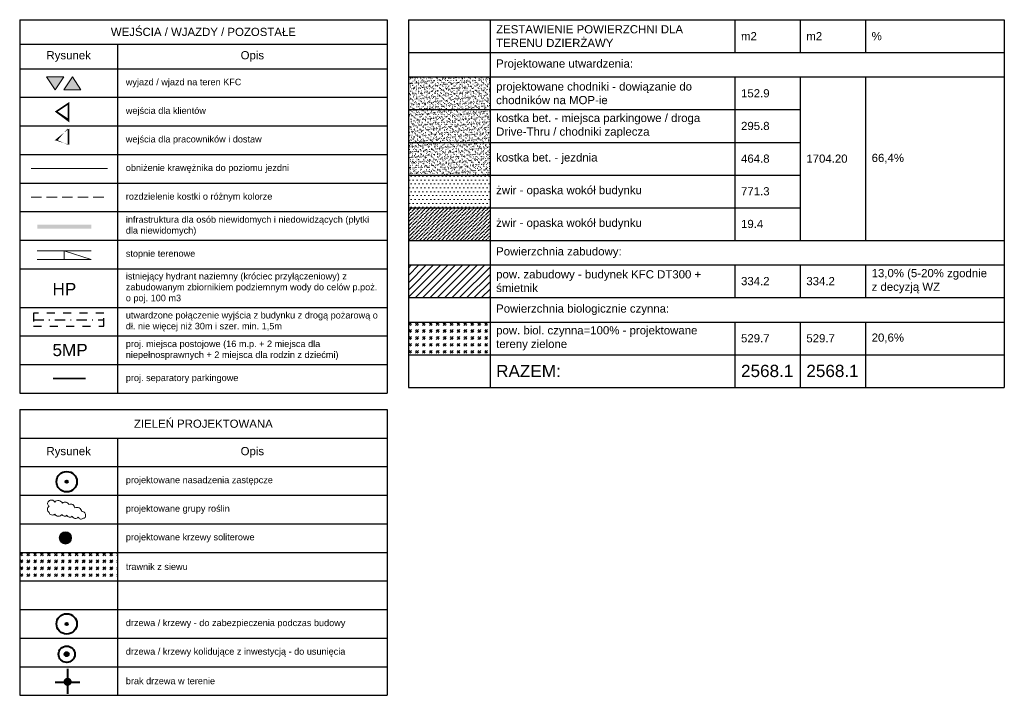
# Model space of a CAD drawing. Header units: millimetres. Extents: x 0 to 6566002, y 0 to 5716629.
# Tile 97 of 99: x 6565520 to 6565640, y 5715950 to 5716032. Entities that reach past the tile are written whole.
import ezdxf

# ---------------------------------------------------------------- set-up
doc = ezdxf.new("R2010")
doc.units = ezdxf.units.MM
for name, pattern in [('413-500', [1, 0.5, -0.5]), ('DASHDOT', [25.4, 12.7, -6.35, 0, -6.35]), ('DASHED', [19.049999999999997, 12.7, -6.35])]:
    doc.linetypes.add(name, pattern=pattern)
for name, color, linetype, lineweight in [('MBC_krawezniki', 42, 'Continuous', 20), ('MBC_obszary', 143, 'Continuous', 5), ('MBC_opisy', 255, 'Continuous', 13), ('MBC_symbole', 255, 'Continuous', 13), ('MBC_szraf', 143, 'Continuous', 15), ('MBC_widok_cienka', 54, 'Continuous', 5), ('WZ_ drzewa istn_kolizja z PZT_wycinka', 10, 'Continuous', 40), ('WZ_drzewa_krzewy do zabezpieczenia podczas budowy', 94, 'Continuous', 40), ('WZ_proj_krzewy', 94, 'Continuous', 20)]:
    doc.layers.add(name, color=color, linetype=linetype, lineweight=lineweight)
for name, color, linetype, lineweight, true_color in [('pr_plytki dla niewidomych', 7, 'Continuous', 0, 0x7f007f), ('pr_separatory', 7, 'Continuous', 0, 0xd17f15), ('WZ_brak drzewa w terenie', 7, 'Continuous', 40, 0xff8f1f), ('WZ_nasadzenia', 7, 'Continuous', 40, 0x448fbb)]:
    doc.layers.add(name, color=color, linetype=linetype, lineweight=lineweight, true_color=true_color)
doc.styles.get("Standard").update_dxf_attribs({"font": 'arial.ttf'})
pattern_1 = [(217.5000000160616, (6564927.663597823, 5715854.086024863), (0.01600031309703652, -0.489413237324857), [0, -0.38608, 0, -0.4318, 0, -0.41275]), (187.5000000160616, (6564927.663597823, 5715854.086024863), (-0.4495232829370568, -0.716825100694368), [0, -0.20828, 0, -0.34798, 0, -0.13335]), (147.5000000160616, (6564927.976017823, 5715854.086024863), (-0.7909923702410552, -0.001437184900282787), [0, -0.1269999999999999, 0, -0.4571999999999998, 0, -0.5968999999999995]), (137.5000000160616, (6564927.976017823, 5715854.086024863), (-0.763556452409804, -0.2229293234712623), [0, -0.06349999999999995, 0, -0.2997199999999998, 0, -0.3428999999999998])]

# ---------------------------------------------------------------- blocks, each defined once
blk = doc.blocks.new('*T11')
at = {"layer": 'MBC_opisy', "color": 0, "linetype": 'ByBlock', "lineweight": -2, "transparency": 16777216}
for p, q in [((0, 0), (45, 2.793967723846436e-09)), ((0, 0), (0, -6)), ((45, 2.793967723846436e-09), (45, -5.999999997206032)), ((0, -3), (45, -2.999999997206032)), ((12, -2.999999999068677), (12, -5.999999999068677)), ((0, -6), (12, -5.999999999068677)), ((0, -6), (0, -45.72314588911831)), ((12, -5.999999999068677), (45, -5.999999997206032)), ((12, -5.999999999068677), (12, -45.72314588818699)), ((45, -5.999999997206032), (45, -45.72314588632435)), ((0, -9.5), (45, -9.499999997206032)), ((0, -13), (45, -12.99999999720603)), ((0, -16.5), (45, -16.49999999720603)), ((0, -20), (45, -19.99999999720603)), ((0, -23.5), (45, -23.49999999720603)), ((0, -27), (45, -26.99999999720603)), ((0, -30.5), (45, -30.49999999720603)), ((0, -35.22314588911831), (45, -35.22314588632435)), ((0, -38.72314588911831), (45, -38.72314588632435)), ((0, -42.22314588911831), (45, -42.22314588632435)), ((0, -45.72314588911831), (45, -45.72314588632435))]:
    blk.add_line(p, q, dxfattribs=at)
at = {"layer": 'MBC_opisy', "color": 0, "transparency": 16777216, "rotation": 3.5246612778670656e-09}
for s, insert, char_height, width, attachment_point in [('WEJŚCIA / WJAZDY / POZOSTAŁE', (22.5, -1.499999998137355), 1, 44, 5), ('Rysunek', (6, -4.5), 1, 11, 5), ('Opis', (28.5, -4.499999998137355), 1, 32, 5), ('wyjazd / wjazd na teren KFC', (13, -7.749999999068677), 0.8, 31, 4), ('wejścia dla klientów', (13, -11.24999999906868), 0.799999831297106, 31, 4), ('wejścia dla pracowników i dostaw', (13, -14.74999999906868), 0.799999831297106, 31, 4), ('obniżenie krawężnika do poziomu jezdni', (13, -18.24999999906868), 0.799999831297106, 31, 4), ('rozdzielenie kostki o różnym kolorze', (13, -21.74999999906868), 0.799999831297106, 31, 4), ('infrastruktura dla osób niewidomych i niedowidzących (płytki dla niewidomych)', (13, -25.24999999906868), 0.799999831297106, 31, 4), ('stopnie terenowe', (13, -28.74999999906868), 0.799999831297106, 31, 4), ('istniejący hydrant naziemny (króciec przyłączeniowy) z zabudowanym zbiornikiem podziemnym wody do celów p.poż. o poj. 100 m3', (13, -32.86157294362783), 0.799999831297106, 31, 4), ('utwardzone połączenie wyjścia z budynku z drogą pożarową o dł. nie więcej niż 30m i szer. min. 1,5m', (13, -36.97314588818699), 0.799999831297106, 31, 4), ('proj. miejsca postojowe (16 m.p. + 2 miejsca dla niepełnosprawnych + 2 miejsca dla rodzin z dziećmi)', (13, -40.47314588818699), 0.799999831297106, 31, 4), ('proj. separatory parkingowe', (13, -43.97314588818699), 0.799999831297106, 31, 4)]:
    blk.add_mtext(s, dxfattribs=dict(at, insert=insert, char_height=char_height, width=width, attachment_point=attachment_point))
blk = doc.blocks.new('*T18')
at = {"layer": 'MBC_opisy', "color": 0, "linetype": 'ByBlock', "lineweight": -2, "transparency": 16777216}
for p, q in [((0, 0), (73, -4.004687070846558e-07)), ((0, 0), (-2.514570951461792e-07, -45)), ((10, -5.494803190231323e-08), (9.999999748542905, -45.00000005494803)), ((40, -2.197921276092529e-07), (39.99999997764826, -4.000000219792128)), ((48, -2.635642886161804e-07), (47.99999997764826, -4.000000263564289)), ((56, -3.073364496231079e-07), (55.99999997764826, -4.00000030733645)), ((73, -4.004687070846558e-07), (72.9999997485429, -45.00000040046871)), ((-2.235174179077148e-08, -4), (72.99999997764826, -4.000000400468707)), ((-3.91155481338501e-08, -7), (72.99999996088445, -7.000000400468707)), ((39.99999996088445, -7.000000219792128), (39.99999984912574, -27.00000021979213)), ((47.99999996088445, -7.000000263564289), (47.99999984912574, -27.00000026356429)), ((55.99999996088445, -7.00000030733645), (55.99999984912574, -27.00000030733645)), ((-6.146728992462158e-08, -11), (47.99999993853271, -11.00000026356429)), ((-8.381903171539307e-08, -15), (47.99999991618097, -15.00000026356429)), ((-1.061707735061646e-07, -19), (47.99999989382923, -19.00000026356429)), ((-1.28522515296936e-07, -23), (47.99999987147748, -23.00000026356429)), ((-1.508742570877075e-07, -27), (72.99999984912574, -27.00000040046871)), ((-1.676380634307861e-07, -30), (72.99999983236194, -30.00000040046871)), ((39.99999983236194, -30.00000021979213), (39.99999981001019, -34.00000021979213)), ((47.99999983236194, -30.00000026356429), (47.99999981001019, -34.00000026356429)), ((55.99999983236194, -30.00000030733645), (55.99999981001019, -34.00000030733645)), ((-1.899898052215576e-07, -34), (72.9999998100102, -34.00000040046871)), ((-2.067536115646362e-07, -37), (72.99999979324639, -37.00000040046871)), ((39.99999979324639, -37.00000021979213), (39.9999997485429, -45.00000021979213)), ((47.99999979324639, -37.00000026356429), (47.9999997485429, -45.00000026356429)), ((55.99999979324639, -37.00000030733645), (55.9999997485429, -45.00000030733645)), ((-2.291053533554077e-07, -41), (72.99999977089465, -41.00000040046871)), ((-2.514570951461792e-07, -45), (72.9999997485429, -45.00000040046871))]:
    blk.add_line(p, q, dxfattribs=at)
at = {"layer": 'MBC_opisy', "color": 0, "transparency": 16777216, "char_height": 1, "attachment_point": 4, "rotation": 359.99999968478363}
for s, insert, width in [('ZESTAWIENIE POWIERZCHNI DLA TERENU DZIERŻAWY', (10.74999998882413, -2.000000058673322), 28.5), ('m2', (40.74999998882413, -2.000000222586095), 6.5), ('m2', (48.74999998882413, -2.000000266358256), 6.5), ('%', (56.74999998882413, -2.00000031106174), 15.5), ('Projektowane utwardzenia:', (10.74999996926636, -5.500000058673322), 61.5), ('{\\C256;projektowane chodniki - dowiązanie do chodników na MOP-ie}', (10.74999994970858, -9.000000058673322), 28.5), ('152.9', (40.74999994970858, -9.000000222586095), 6.5), ('{\\C256;kostka bet. - miejsca parkingowe / droga Drive-Thru / chodniki zaplecza}', (10.74999992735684, -13.00000005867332), 28.5), ('295.8', (40.74999992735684, -13.0000002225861), 6.5), ('{\\C256;kostka bet. - jezdnia}', (10.7499999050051, -17.00000005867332), 28.5), ('464.8', (40.7499999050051, -17.0000002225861), 6.5), ('1704.20', (48.7499999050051, -17.00000026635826), 6.5), ('66,4%', (56.7499999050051, -17.00000031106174), 15.5), ('{\\C256;żwir - opaska wokół budynku}', (10.74999988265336, -21.00000005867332), 28.5), ('771.3', (40.74999988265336, -21.0000002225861), 6.5), ('{\\C256;żwir - opaska wokół budynku}', (10.74999986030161, -25.00000005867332), 28.5), ('19.4', (40.74999986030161, -25.0000002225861), 6.5), ('Powierzchnia zabudowy:', (10.74999983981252, -28.50000005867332), 61.5), ('{\\C256;pow. zabudowy - budynek KFC DT300 + śmietnik}', (10.74999982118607, -32.00000005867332), 28.5), ('334.2', (40.74999982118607, -32.0000002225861), 6.5), ('334.2', (48.74999982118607, -32.00000026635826), 6.5), ('13,0% (5-20% zgodnie \\Pz decyzją WZ', (56.74999982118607, -32.00000031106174), 15.5), ('Powierzchnia biologicznie czynna:', (10.74999980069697, -35.50000005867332), 61.5), ('{\\C256;pow. biol. czynna=100% - projektowane tereny zielone}', (10.74999978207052, -39.00000005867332), 28.5), ('529.7', (40.74999978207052, -39.0000002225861), 6.5), ('529.7', (48.74999978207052, -39.00000026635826), 6.5), ('20,6%', (56.74999978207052, -39.00000031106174), 15.5)]:
    blk.add_mtext(s, dxfattribs=dict(at, insert=insert, width=width))
at = {"layer": 'MBC_opisy', "transparency": 16777216, "char_height": 1.5, "attachment_point": 4, "rotation": 359.99999968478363}
for s, insert, width in [('RAZEM:', (10.74999975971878, -43.00000005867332), 28.5), ('2568.1', (40.74999975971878, -43.0000002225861), 6.5), ('2568.1', (48.74999975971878, -43.00000026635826), 6.5)]:
    blk.add_mtext(s, dxfattribs=dict(at, insert=insert, width=width))
blk = doc.blocks.new('*T392')
at = {"layer": 'MBC_opisy', "color": 0, "linetype": 'ByBlock', "lineweight": -2, "transparency": 16777216}
for p, q in [((0, 0), (45, 2.793967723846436e-09)), ((0, 0), (0, -7)), ((45, 2.793967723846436e-09), (45, -6.999999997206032)), ((0, -3.5), (45, -3.499999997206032)), ((12, -3.499999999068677), (12, -6.999999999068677)), ((0, -7), (12, -6.999999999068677)), ((0, -7), (0, -35)), ((12, -6.999999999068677), (45, -6.999999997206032)), ((12, -6.999999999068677), (12, -34.99999999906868)), ((45, -6.999999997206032), (45, -34.99999999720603)), ((0, -10.5), (45, -10.49999999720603)), ((0, -14), (45, -13.99999999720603)), ((0, -17.5), (45, -17.49999999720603)), ((0, -21), (45, -20.99999999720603)), ((0, -24.5), (45, -24.49999999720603)), ((0, -28), (45, -27.99999999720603)), ((0, -31.5), (45, -31.49999999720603)), ((0, -35), (45, -34.99999999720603))]:
    blk.add_line(p, q, dxfattribs=at)
at = {"layer": 'MBC_opisy', "color": 0, "transparency": 16777216, "rotation": 3.5246612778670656e-09}
for s, insert, char_height, width, attachment_point in [('ZIELEŃ PROJEKTOWANA', (22.5, -1.749999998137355), 1, 44, 5), ('Rysunek', (6, -5.25), 1, 11, 5), ('Opis', (28.5, -5.249999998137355), 1, 32, 5), ('projektowane nasadzenia zastępcze', (13, -8.749999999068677), 0.799999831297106, 31, 4), ('projektowane grupy roślin', (13, -12.24999999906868), 0.799999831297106, 31, 4), ('projektowane krzewy soliterowe', (13, -15.74999999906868), 0.799999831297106, 31, 4), ('trawnik z siewu', (13, -19.24999999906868), 0.799999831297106, 31, 4), ('drzewa / krzewy - do zabezpieczenia podczas budowy', (13, -26.24999999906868), 0.799999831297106, 31, 4), ('drzewa / krzewy kolidujące z inwestycją - do usunięcia', (13, -29.74999999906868), 0.799999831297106, 31, 4), ('brak drzewa w terenie', (13, -33.24999999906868), 0.799999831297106, 31, 4)]:
    blk.add_mtext(s, dxfattribs=dict(at, insert=insert, char_height=char_height, width=width, attachment_point=attachment_point))

msp = doc.modelspace()

# ---------------------------------------------------------------- hatches: boundary and pattern name
at = {"layer": 'MBC_obszary', "lineweight": 9}
h = msp.add_hatch(dxfattribs=at)
h.set_pattern_fill('ANSI31', color=73, scale=0.2, angle=-3.152163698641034e-07)
h.set_pattern_definition([(44.99999968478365, (1077748.979918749, -271920.6092457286), (-0.4490128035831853, 0.4490128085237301), [])])
h.paths.add_polyline_path([(6565577.384734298, 5716002.302670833), (6565567.384734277, 5716002.302670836), (6565567.384734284, 5715998.302670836), (6565577.384734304, 5715998.302670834)])
h = msp.add_hatch(dxfattribs=at)
h.set_pattern_fill('GOST_GLASS', color=64, scale=0.09999999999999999, angle=-3.152163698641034e-07)
h.set_pattern_definition([(44.99999968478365, (1077748.979918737, -271925.6092456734), (0.8485281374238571, -4.668231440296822e-09), [0.4999999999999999, -0.7]), (44.99999968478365, (1077749.192050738, -271925.6092456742), (0.8485281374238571, -4.668231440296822e-09), [0.2, -0.9999999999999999]), (44.99999968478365, (1077748.979918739, -271925.3971136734), (0.8485281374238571, -4.668231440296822e-09), [0.2, -0.9999999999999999])])
h.paths.add_polyline_path([(6565577.384734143, 5715995.302670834), (6565567.384734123, 5715995.302670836), (6565567.38473412, 5715991.302670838), (6565577.384734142, 5715991.302670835)])
h = msp.add_hatch(dxfattribs=at)
h.set_pattern_fill('GOST_GLASS', color=64, scale=0.09999999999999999, angle=-3.152163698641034e-07)
h.set_pattern_definition([(44.99999968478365, (1077701.363830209, -271953.8167275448), (0.8485281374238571, -4.668231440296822e-09), [0.4999999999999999, -0.7]), (44.99999968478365, (1077701.575962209, -271953.8167275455), (0.8485281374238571, -4.668231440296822e-09), [0.2, -0.9999999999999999]), (44.99999968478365, (1077701.363830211, -271953.6045955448), (0.8485281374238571, -4.668231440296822e-09), [0.2, -0.9999999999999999])])
h.paths.add_polyline_path([(6565531.768645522, 5715967.095188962), (6565519.768645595, 5715967.095188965), (6565519.768645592, 5715963.595188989), (6565531.768645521, 5715963.595188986)])
at = {"layer": 'MBC_symbole'}
h = msp.add_hatch(color=10, dxfattribs=at)
h.dxf.hatch_style = 1
h.paths.add_polyline_path([(6565524.119162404, 5716023.730441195), (6565523.068767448, 5716025.30517781), (6565525.168767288, 5716025.305704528)])
h = msp.add_hatch(color=10, dxfattribs=at)
h.dxf.hatch_style = 1
h.paths.add_polyline_path([(6565524.119326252, 5716023.73190615), (6565523.068931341, 5716025.306642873), (6565525.16893118, 5716025.307169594)])
h = msp.add_hatch(color=82, dxfattribs=at)
h.dxf.hatch_style = 1
h.paths.add_polyline_path([(6565527.269162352, 5716023.731231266), (6565525.169162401, 5716023.730704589), (6565526.218767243, 5716025.305967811)])
at = {"layer": 'MBC_szraf'}
h = msp.add_hatch(dxfattribs=at)
h.set_pattern_fill('AR-SAND', color=12, scale=0.01, angle=187.1845986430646)
h.set_pattern_definition(pattern_1)
h.paths.add_polyline_path([(6565577.384734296, 5716025.302670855), (6565567.384734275, 5716025.302670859), (6565567.384734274, 5716021.30267091), (6565577.384734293, 5716021.302670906)])
h = msp.add_hatch(dxfattribs=at)
h.set_pattern_fill('AR-SAND', color=251, scale=0.01, angle=187.1845986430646)
h.set_pattern_definition(pattern_1)
h.paths.add_polyline_path([(6565577.384734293, 5716021.302670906), (6565567.384734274, 5716021.30267091), (6565567.384734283, 5716017.302670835), (6565577.384734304, 5716017.302670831)])
at = {"layer": 'MBC_szraf', "lineweight": 15, "transparency": 33554559}
h = msp.add_hatch(dxfattribs=at)
h.set_pattern_fill('AR-SAND', color=210, scale=0.01, angle=187.1845986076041)
h.set_pattern_definition([(217.499999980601, (6697743.543218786, 5655460.235274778), (0.01600031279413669, -0.4894132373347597), [0, -0.38608, 0, -0.4318, 0, -0.41275]), (187.499999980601, (6697743.543218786, 5655460.235274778), (-0.4495232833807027, -0.7168251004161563), [0, -0.20828, 0, -0.34798, 0, -0.13335]), (147.499999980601, (6697743.855638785, 5655460.235274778), (-0.7909923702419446, -0.001437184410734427), [0, -0.1269999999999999, 0, -0.4571999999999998, 0, -0.5968999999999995]), (137.499999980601, (6697743.855638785, 5655460.235274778), (-0.7635564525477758, -0.2229293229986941), [0, -0.0635, 0, -0.29972, 0, -0.3429])])
h.paths.add_polyline_path([(6565577.384734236, 5716017.302670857), (6565567.384734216, 5716017.302670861), (6565567.384734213, 5716013.302670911), (6565577.384734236, 5716013.302670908)])
at = {"layer": 'MBC_szraf', "true_color": 0x636466, "transparency": 33554687}
h = msp.add_hatch(dxfattribs=at)
h.set_pattern_fill('DOTS', color=251, scale=0.3, angle=7.184598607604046)
h.set_pattern_definition([(359.999999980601, (6564927.663597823, 5715854.086024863), (0.2381250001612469, 0.4762499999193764), [0, -0.4762499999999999])])
h.paths.add_polyline_path([(6565577.384734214, 5716013.302670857), (6565567.384734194, 5716013.30267086), (6565567.384734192, 5716009.302670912), (6565577.384734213, 5716009.302670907)])
at = {"layer": 'MBC_szraf', "lineweight": 9, "true_color": 0xeba733}
h = msp.add_hatch(dxfattribs=at)
h.set_pattern_fill('ANSI36', color=40, scale=0.1, angle=187.1845986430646)
h.set_pattern_definition([(225.0000000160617, (6564927.663597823, 5715854.086024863), (-0.1683798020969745, -0.6173926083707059), [0.7937500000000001, -0.15875, 0, -0.15875])])
h.paths.add_polyline_path([(6565577.384734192, 5716009.302670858), (6565567.384734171, 5716009.302670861), (6565567.384734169, 5716005.302670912), (6565577.38473419, 5716005.302670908)])
at = {"layer": 'WZ_ drzewa istn_kolizja z PZT_wycinka'}
h = msp.add_hatch(color=256, dxfattribs=at)
h.dxf.hatch_style = 1
h.paths.add_polyline_path([(6565525.728097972, 5715954.774742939, 1), (6565525.326500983, 5715954.47688415, 1)])
at = {"layer": 'WZ_brak drzewa w terenie'}
h = msp.add_hatch(color=256, dxfattribs=at)
h.dxf.hatch_style = 1
h.paths.add_polyline_path([(6565526.035298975, 5715951.545616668, 1), (6565525.232104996, 5715950.94989909, 1)])
at = {"layer": 'WZ_proj_krzewy', "transparency": 33554483}
h = msp.add_hatch(color=64, dxfattribs=at)
h.dxf.hatch_style = 1
edge = h.paths.add_edge_path()
edge.add_arc((6565525.370180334, 5715968.867311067), 0.75, 0, 360)

# ---------------------------------------------------------------- linework, layer by layer
at = {"layer": 'MBC_krawezniki', "color": 132, "true_color": 0x00cccc}
msp.add_lwpolyline([(6565521.165973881, 5716014.095760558), (6565530.541902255, 5716014.095760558)], dxfattribs=at)
at = {"layer": 'MBC_krawezniki', "color": 160, "linetype": 'DASHED', "ltscale": 0.1}
msp.add_lwpolyline([(6565521.165973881, 5716010.600907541), (6565530.541902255, 5716010.600907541)], dxfattribs=at)
at = {"layer": 'MBC_symbole', "color": 10}
for points in [[(6565523.068767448, 5716025.30517781), (6565524.119162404, 5716023.730441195), (6565525.168767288, 5716025.305704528), (6565523.068767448, 5716025.30517781)], [(6565523.068931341, 5716025.306642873), (6565524.119326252, 5716023.73190615), (6565525.16893118, 5716025.307169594), (6565523.068931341, 5716025.306642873)]]:
    msp.add_lwpolyline(points, dxfattribs=at)
at = {"layer": 'MBC_symbole', "color": 82}
msp.add_lwpolyline([(6565525.169162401, 5716023.730704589), (6565526.218767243, 5716025.305967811), (6565527.269162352, 5716023.731231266), (6565525.169162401, 5716023.730704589)], dxfattribs=at)
at = {"layer": 'MBC_symbole', "color": 10, "const_width": 0.2}
msp.add_lwpolyline([(6565525.746149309, 5716020.068334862), (6565524.246149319, 5716021.068334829), (6565525.746149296, 5716022.068334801)], close=True, dxfattribs=at)
at = {"layer": 'MBC_symbole', "color": 160, "const_width": 0.2}
msp.add_lwpolyline([(6565525.746149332, 5716016.568334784), (6565524.246149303, 5716017.568334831), (6565525.746149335, 5716018.568334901)], close=True, dxfattribs=at)
at = {"layer": 'MBC_symbole', "color": 217, "linetype": '413-500', "lineweight": 25, "ltscale": 2, "true_color": 0x93278f}
msp.add_lwpolyline([(6565530.090718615, 5715994.778835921), (6565530.090718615, 5715996.37883592), (6565521.446572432, 5715996.378835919), (6565521.44657243, 5715994.77883592)], close=True, dxfattribs=at)
at = {"layer": 'MBC_symbole', "linetype": 'DASHDOT', "lineweight": 25, "ltscale": 0.1}
msp.add_lwpolyline([(6565521.446572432, 5715995.57883592), (6565530.090718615, 5715995.57883592)], dxfattribs=at)
at = {"layer": 'MBC_widok_cienka'}
for p, q in [((6565521.912913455, 5716003.997591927), (6565528.531223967, 5716003.997591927)), ((6565521.912913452, 5716002.947591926), (6565528.531223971, 5716002.947591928))]:
    msp.add_line(p, q, dxfattribs=at)
msp.add_lwpolyline([(6565525.222068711, 5716002.947591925), (6565525.222068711, 5716003.997591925), (6565528.531223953, 5716002.947591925)], dxfattribs=at)
at = {"layer": 'pr_plytki dla niewidomych', "extrusion": (0, 0, -1)}
msp.add_solid([(-6565528.531223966, 5716007.23881353), (-6565521.918852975, 5716007.238813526), (-6565528.531223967, 5716006.73881352), (-6565521.912913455, 5716006.738813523)], dxfattribs=at)
at = {"layer": 'pr_separatory', "const_width": 0.2}
msp.add_lwpolyline([(6565523.849116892, 5715988.372614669), (6565527.849116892, 5715988.372614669)], dxfattribs=at)
at = {"layer": 'WZ_ drzewa istn_kolizja z PZT_wycinka'}
for radius in [1, 0.2499999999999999]:
    msp.add_circle((6565525.527299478, 5715954.625813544), radius, dxfattribs=at)
at = {"layer": 'WZ_brak drzewa w terenie'}
for points in [[(6565525.633701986, 5715952.847757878), (6565525.633701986, 5715949.790945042)], [(6565524.133701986, 5715951.18899205), (6565527.133701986, 5715951.18899205)]]:
    msp.add_lwpolyline(points, dxfattribs=at)
at = {"layer": 'WZ_drzewa_krzewy do zabezpieczenia podczas budowy'}
for radius in [1.25, 0.15]:
    msp.add_circle((6565525.527299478, 5715958.335197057), radius, dxfattribs=at)
at = {"layer": 'WZ_nasadzenia'}
for radius in [1.25, 0.15]:
    msp.add_circle((6565525.527299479, 5715975.752434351), radius, dxfattribs=at)
at = {"layer": 'WZ_proj_krzewy'}
msp.add_lwpolyline([(6565523.371728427, 5715972.738949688, 0.52056705), (6565523.36367071, 5715971.965469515, 0.52056705), (6565524.06291552, 5715971.768929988, 0.52056705), (6565524.959429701, 5715971.742202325, 0.52056705), (6565525.551511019, 5715971.637717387, 0.52056705), (6565526.19764468, 5715971.5236938, 0.52056705), (6565526.944053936, 5715971.39197452, 0.52056705), (6565527.564746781, 5715971.282440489, 0.52056705), (6565527.832168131, 5715971.567112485, 0.52056705), (6565527.369504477, 5715972.082928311, 0.52056705), (6565526.529264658, 5715972.543275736, 0.52056705), (6565525.791574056, 5715972.947438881, 0.52056705), (6565525.005684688, 5715973.133360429, 0.52056705), (6565524.058814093, 5715973.261288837, 0.52056705), (6565523.323788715, 5715973.358553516, 0.52056705)], format="xyb", close=True, dxfattribs=at)
msp.add_circle((6565525.370180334, 5715968.867311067), 0.75, dxfattribs=at)

# ---------------------------------------------------------------- block references
for name, p in [('*T11', (6565519.768645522, 5716032.318334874)), ('*T18', (6565567.384734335, 5716032.30267091)), ('*T392', (6565519.768645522, 5715984.595188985))]:
    msp.add_blockref(name, p)

# ---------------------------------------------------------------- texts
at = {"layer": 'MBC_opisy', "lineweight": 13, "char_height": 1.5, "attachment_point": 1, "rotation": 3.524666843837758e-09}
for s, insert in [('HP', (6565523.786366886, 5716000.088889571)), ('5MP', (6565523.786366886, 5715992.628957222))]:
    msp.add_mtext_dynamic_manual_height_columns(s, width=3.036013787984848, gutter_width=0.125, heights=[0], dxfattribs=dict(at, insert=insert))

doc.saveas('drawing.dxf')
